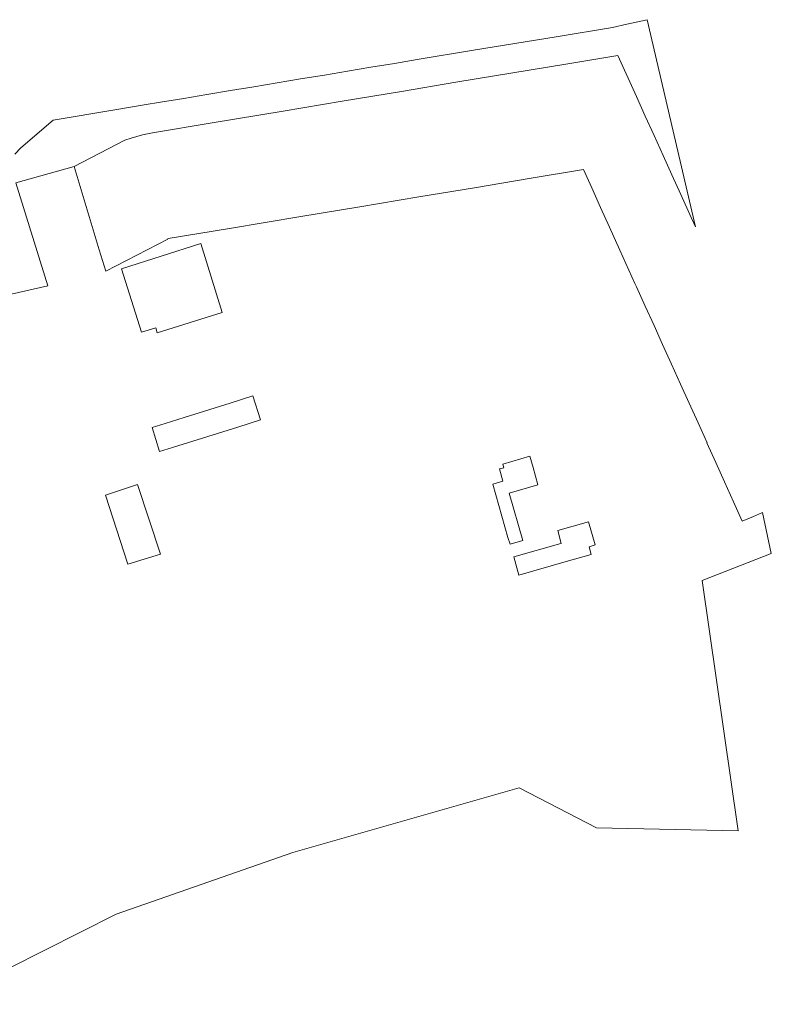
# Model space of a CAD drawing. Header units: metres. Extents: x 140908 to 142262, y 410756 to 411467.
# Tile 13 of 13: x 141948 to 142262, y 410785 to 411196. Entities that reach past the tile are written whole.
import ezdxf

# ---------------------------------------------------------------- set-up
doc = ezdxf.new("R2010")
doc.units = ezdxf.units.M
doc.layers.add('B-WE-KG-GRENS_PERCEEL-GV', color=150, linetype='Continuous', lineweight=18)

msp = doc.modelspace()

# ---------------------------------------------------------------- linework, layer by layer
at = {"layer": 'B-WE-KG-GRENS_PERCEEL-GV'}
for points in [[(141946.052, 411128.303), (141970.47, 411135.075), (141991.647, 411146.106), (141994.337, 411147.004), (141998.97, 411148.301), (142003.214, 411149.247), (142028.121, 411153.38), (142057.758, 411158.299), (142082.446, 411162.396), (142107.293, 411166.519), (142129.982, 411170.284), (142152.965, 411174.099), (142175.917, 411177.907), (142197.572, 411181.5), (142205.391, 411164.3), (142209.094, 411156.156), (142212.751, 411148.111), (142216.543, 411139.77), (142220.265, 411131.584), (142223.978, 411123.415), (142228.329, 411113.839), (142230.112, 411109.923), (142209.881, 411196.443), (142201.413, 411194.543), (142195.473, 411193.21), (142171.906, 411189.331), (142137.329, 411183.667), (142113.837, 411179.769), (142104.322, 411178.189), (142094.447, 411176.55), (142084.702, 411174.933), (142075.104, 411173.34), (142065.065, 411171.675), (142055.332, 411170.06), (142045.512, 411168.43), (142035.763, 411166.813), (142025.907, 411165.177), (142016.307, 411163.585), (142006.575, 411161.969), (141999.741, 411160.835), (141987.439, 411158.794), (141961.707, 411154.524), (141948.142, 411142.992), (141945.677, 411140.249)], [(141913.377, 410785.223), (141988.05, 410822.933), (142061.852, 410848.63), (142156.411, 410875.601), (142188.763, 410858.974), (142247.889, 410857.697), (142232.909, 410962.233), (142261.764, 410973.534), (142258.03, 410990.6), (142254.332, 410988.994), (142249.647, 410986.959), (142245.945, 410995.115), (142242.199, 411003.37), (142242.259, 411003.396), (142238.563, 411011.518), (142234.86, 411019.655), (142234.945, 411019.693), (142231.175, 411028.016), (142227.409, 411036.333), (142223.812, 411044.276), (142220.067, 411052.545), (142216.36, 411060.732), (142212.767, 411068.667), (142209.103, 411076.756), (142205.449, 411084.826), (142204.8, 411086.259), (142198.532, 411100.141), (142194.171, 411109.732), (142190.427, 411117.999), (142186.717, 411126.19), (142183.26, 411133.826), (142160.55, 411130.056), (142137.763, 411126.273), (142114.45, 411122.402), (142089.775, 411118.306), (142065.18, 411114.223), (142035.354, 411109.272), (142009.755, 411105.023), (142009.498, 411104.98), (142009.56, 411104.779), (141983.652, 411091.378), (141980.946, 411100.35), (141970.47, 411135.075), (141946.052, 411128.303), (141959.445, 411085.28), (141926.935, 411077.967)]]:
    msp.add_lwpolyline(points, dxfattribs=at)
for points in [[(141998.573, 411065.918), (141990.304, 411092.384), (142023.45, 411102.912), (142032.256, 411074.218), (142005.229, 411065.658), (142004.63, 411067.817)], [(142006.159, 411016.112), (142003.081, 411026.103), (142008.516, 411027.81), (142016.445, 411030.301), (142035.653, 411036.334), (142045.193, 411039.33), (142048.38, 411029.312), (142038.836, 411026.328), (142011.595, 411017.812)], [(142145.422, 411002.527), (142149.653, 411003.737), (142148.195, 411008.833), (142149.957, 411009.337), (142149.52, 411010.814), (142160.864, 411014.174), (142162.27, 411009.428), (142164.251, 411002.11), (142152.291, 410998.669), (142157.995, 410978.888), (142152.65, 410977.35), (142151.626, 410980.226)], [(141992.923, 410969.054), (141983.521, 410997.835), (141996.983, 411002.257), (142006.533, 410973.178)], [(142156.33, 410964.46), (142154.144, 410972.108), (142173.806, 410977.631), (142174.005, 410977.676), (142172.5, 410983.059), (142185.4, 410986.77), (142188.17, 410977.08), (142185.616, 410976.353), (142186.52, 410973.12), (142176.113, 410970.135)]]:
    msp.add_lwpolyline(points, close=True, dxfattribs=at)

doc.saveas('drawing.dxf')
